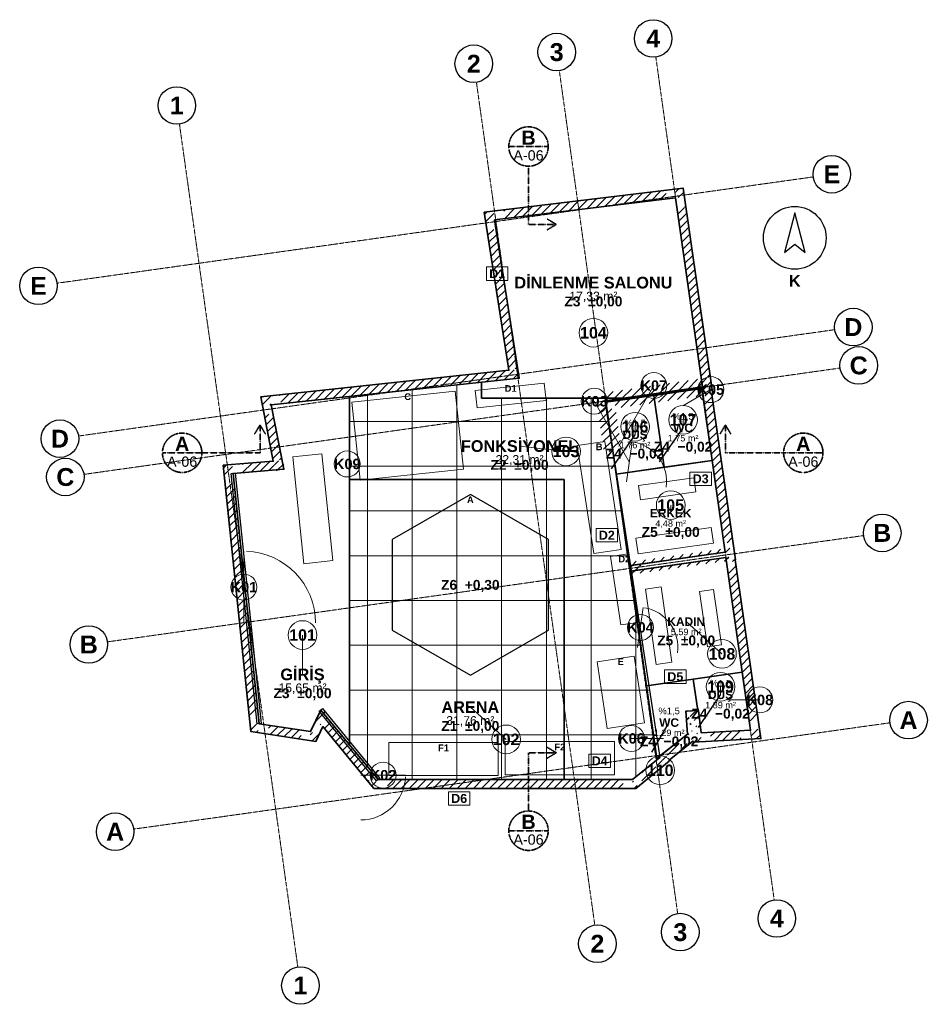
# Model space of a CAD drawing. Header units: millimetres. Extents: x -4770 to 15512, y -5017 to 16972.
import ezdxf
from ezdxf.enums import TextEntityAlignment as Align

# ---------------------------------------------------------------- set-up
doc = ezdxf.new("R2010")
doc.units = ezdxf.units.MM
doc.linetypes.add('DASHDOT', pattern=[3.556, 2.54, -0.508, 0, -0.508])
for name, color, linetype, lineweight in [('A-CEPHE', 5, 'Continuous', 25), ('A-DUVAR-MEVCUT', 8, 'Continuous', 35), ('A-DUVAR-YENI', 1, 'Continuous', 35), ('A-EKIPMAN', 9, 'Continuous', 18), ('A-KAPI', 8, 'Continuous', 18), ('A-KESIT-HAT', 1, 'DASHDOT', 35), ('A-MAHAL', 250, 'Continuous', 18), ('A-MOBILYA', 9, 'Continuous', 18), ('A-YAZI', 7, 'Continuous', 13), ('A-ZEMIN-DERZ', 253, 'Continuous', 13), ('A-ZEMIN-SINIR', 30, 'Continuous', 25), ('A-ZEMIN-YAZI', 30, 'Continuous', 13), ('G-AKS-BALON', 8, 'Continuous', 25), ('G-AKS-HAT', 8, 'DASHDOT', 18), ('G-KUZEY', 7, 'Continuous', 25)]:
    doc.layers.add(name, color=color, linetype=linetype, lineweight=lineweight)
doc.styles.add('GYM', font='arial.ttf')
doc.styles.add('GYM-B', font='arialbd.ttf')

# ---------------------------------------------------------------- blocks, each defined once
blk = doc.blocks.new('G_KUZEY')
blk.add_lwpolyline([(0, 560), (-230, -330), (0, -140), (230, -330)], close=True)
blk.add_circle((0, 0), 700)
at = {"style": 'GYM-B'}
blk.add_text('K', height=260, dxfattribs=at).set_placement((0, -960), align=Align.MIDDLE_CENTER)

msp = doc.modelspace()

# ---------------------------------------------------------------- hatches: boundary and pattern name
at = {"layer": 'A-DUVAR-MEVCUT'}
h = msp.add_hatch(dxfattribs=at)
h.set_pattern_fill('ANSI31', scale=40)
h.paths.add_polyline_path([(11012, 4959), (11563, 1104), (11761, 1132), (11210, 4987)])
h.paths.add_polyline_path([(11353, 1093), (11563, 1104), (11533, 1314), (11735, 1314), (11773, 1048), (11773, 915), (11377, 894), (11353, 894)])
h.paths.add_polyline_path([(11563, 1104), (10456, 1046), (10466, 846), (11573, 904)])
h.paths.add_polyline_path([(10432, 1256), (10456, 1046), (10666, 1057), (10666, 857), (10278, 836), (10275, 862), (10246, 839), (10246, 1256)])
h.paths.add_polyline_path([(10456, 1046), (10400, 1542), (10201, 1520), (10257, 1024)])
h.paths.add_polyline_path([(10190, 1332), (10190, 1535), (10400, 1542), (10424, 1332)])
h.paths.add_polyline_path([(10400, 1542), (10116, 1532), (10123, 1332), (10407, 1342)])
h.paths.add_polyline_path([(10326, 1322), (10130, 1322), (10116, 1532), (10326, 1539)])
h.paths.add_polyline_path([(10116, 1532), (10150, 1018), (10350, 1031), (10316, 1545)])
h.paths.add_polyline_path([(9940, 850), (10150, 1018), (10136, 1228), (10360, 1228), (10360, 841), (10278, 836), (10275, 862), (10208, 808), (9940, 808)])
h.paths.add_polyline_path([(10150, 1018), (9527, 521), (9652, 365), (10275, 862)])
h.paths.add_polyline_path([(9317, 323), (9531, 498), (9527, 521), (9737, 689), (9737, 409), (9618, 311), (9317, 311)])
h.paths.add_polyline_path([(9527, 521), (9531, 498), (9729, 528), (9725, 551)])
h.paths.add_polyline_path([(9321, 326), (9531, 498), (9527, 521), (9741, 692), (9741, 412), (9590, 288), (9321, 288)])
h.paths.add_polyline_path([(9531, 498), (8924, 0), (9051, -155), (9658, 343)])
h.paths.add_polyline_path([(9134, -86), (8996, -200), (8714, -200), (8714, 0), (8924, 0), (9134, 172)])
h.paths.add_polyline_path([(8924, 0), (3241, 0), (3241, -200), (8924, -200)])
h.paths.add_polyline_path([(3068, 210), (3241, 0), (3451, 0), (3451, -200), (3147, -200), (3031, -60), (3031, 210)])
h.paths.add_polyline_path([(3241, 0), (1957, 1555), (1803, 1428), (3087, -127)])
h.paths.add_polyline_path([(1859, 1345), (1957, 1555), (2130, 1345)])
h.paths.add_polyline_path([(1957, 1555), (1732, 1075), (1913, 990), (2138, 1470)])
h.paths.add_polyline_path([(1522, 904), (1522, 1106), (1732, 1075), (1830, 1285), (1942, 1285), (1942, 1052), (1854, 865), (1784, 865)])
h.paths.add_polyline_path([(1732, 1075), (579, 1247), (549, 1049), (1702, 877)])
h.paths.add_polyline_path([(557, 1457), (579, 1247), (789, 1216), (789, 1037), (631, 1037), (396, 1072), (369, 1333), (369, 1457)])
h.paths.add_polyline_path([(579, 1247), (0, 6840), (-199, 6819), (380, 1226)])
h.paths.add_polyline_path([(210, 6857), (0, 6840), (22, 6630), (-179, 6630), (-210, 6926), (-210, 7024), (117, 7050), (210, 7050)])
h.paths.add_polyline_path([(0, 6840), (1136, 6931), (1120, 7130), (-16, 7039)])
h.paths.add_polyline_path([(1095, 7141), (1136, 6931), (926, 6914), (926, 7141)])
h.paths.add_polyline_path([(1136, 6931), (853, 8372), (657, 8333), (940, 6892)])
h.paths.add_polyline_path([(1063, 8394), (853, 8372), (894, 8162), (690, 8162), (643, 8403), (643, 8551), (936, 8582), (1063, 8582)])
h.paths.add_polyline_path([(853, 8372), (6392, 8965), (6371, 9164), (832, 8571)])
h.paths.add_polyline_path([(6359, 9175), (6392, 8965), (6182, 8943), (6182, 9175)])
h.paths.add_polyline_path([(6392, 8965), (5840, 12499), (5642, 12468), (6194, 8934)])
h.paths.add_polyline_path([(6050, 12524), (5840, 12499), (5873, 12289), (5670, 12289), (5630, 12547), (5630, 12675), (5910, 12709), (6050, 12709)])
h.paths.add_polyline_path([(5840, 12499), (9885, 12990), (9861, 13189), (5816, 12698)])
h.paths.add_polyline_path([(9915, 12780), (9885, 12990), (9675, 12965), (9675, 13166), (9955, 13200), (10057, 13200), (10095, 12935), (10095, 12780)])
h.paths.add_polyline_path([(9885, 12990), (10491, 8771), (10689, 8799), (10083, 13018)])
h.paths.add_polyline_path([(10500, 8561), (10473, 8753), (10281, 8725), (10281, 8741), (10491, 8771), (10461, 8981), (10663, 8981), (10701, 8716), (10701, 8599), (10697, 8598), (10701, 8571), (10701, 8561)])
h.paths.add_polyline_path([(10491, 8771), (8314, 8462), (8342, 8264), (10519, 8573)])
h.paths.add_polyline_path([(8524, 8472), (8329, 8444), (8356, 8252), (8346, 8252), (8314, 8462), (8524, 8492)])
h.paths.add_polyline_path([(8314, 8462), (8486, 7339), (8683, 7369), (8512, 8492)])
h.paths.add_polyline_path([(8456, 7549), (8486, 7339), (8454, 7549)])
h.paths.add_polyline_path([(8486, 7339), (8329, 8444), (8131, 8416), (8288, 7311)])
h.paths.add_polyline_path([(8539, 8474), (8329, 8444), (8359, 8234), (8349, 8234), (8314, 8462), (8539, 8494)])
h.paths.add_polyline_path([(8329, 8444), (10473, 8753), (10444, 8951), (8300, 8642)])
h.paths.add_polyline_path([(10503, 8543), (10473, 8753), (10263, 8723), (10263, 8739), (10491, 8771), (10463, 8963), (10665, 8963), (10683, 8841), (10683, 8543)])
h.paths.add_polyline_path([(10473, 8753), (10996, 5080), (11194, 5108), (10671, 8781)])
h.paths.add_polyline_path([(11025, 4870), (11012, 4959), (10786, 4927), (10786, 5050), (10996, 5080), (10966, 5290), (11168, 5290), (11206, 5024), (11206, 4870)])
h.paths.add_polyline_path([(10996, 5080), (8877, 4779), (8905, 4581), (11024, 4882)])
h.paths.add_polyline_path([(9087, 4685), (8895, 4658), (8877, 4779), (9087, 4809)])
h.paths.add_polyline_path([(8877, 4779), (8895, 4658), (9093, 4688), (9075, 4809)])
h.paths.add_polyline_path([(9105, 4688), (8895, 4658), (8877, 4779), (9105, 4811)])
h.paths.add_polyline_path([(8895, 4658), (11012, 4959), (10984, 5157), (8867, 4856)])
h.paths.add_polyline_path([(11042, 4749), (11012, 4959), (10802, 4929), (10802, 5052), (10996, 5080), (10983, 5169), (11185, 5169), (11222, 4912), (11222, 4910), (11221, 4910), (11222, 4903), (11222, 4749)])

# ---------------------------------------------------------------- linework, layer by layer
at = {"layer": 'A-CEPHE'}
for points in [[(-45, 6835), (45, 6845), (625, 1255), (535, 1245)], [(3275, 29), (3205, -29), (1925, 1531), (1995, 1589)]]:
    msp.add_lwpolyline(points, close=True, dxfattribs=at)
at = {"layer": 'A-DUVAR-MEVCUT'}
for points in [[(11221, 4910), (11792, 916), (10278, 836), (10275, 862), (9743, 437), (9746, 416), (8996, -200), (3147, -200), (2004, 1184), (1850, 855), (396, 1072), (-220, 7023), (897, 7112), (615, 8548), (6162, 9142), (5610, 12673), (10055, 13212), (10717, 8601), (10697, 8598), (11222, 4910)], [(11012, 4959), (11563, 1104), (10456, 1046), (10400, 1542), (10116, 1532), (10150, 1018), (9527, 521), (9531, 498), (8924, 0), (3241, 0), (1957, 1555), (1732, 1075), (579, 1247), (0, 6840), (1136, 6931), (853, 8372), (6392, 8965), (5840, 12499), (9885, 12990), (10491, 8771), (8314, 8462), (8486, 7339), (8329, 8444), (10473, 8753), (10996, 5080), (8877, 4779), (8895, 4658)]]:
    msp.add_lwpolyline(points, close=True, dxfattribs=at)
at = {"layer": 'A-DUVAR-YENI'}
for points in [[(10473, 8753), (8329, 8444), (8849, 4775), (10996, 5080)], [(9403, 8580), (9632, 6977), (8559, 6824), (8331, 8428)], [(10476, 8733), (10704, 7129), (9633, 6977), (9404, 8581)], [(11012, 4959), (8868, 4654), (9466, 472), (10150, 1018), (10116, 1532), (10400, 1542), (10456, 1046), (11563, 1104)], [(10280, 2245), (10381, 1541), (10116, 1532), (10150, 1018), (9497, 497), (9463, 492), (9234, 2095)], [(11377, 2402), (11563, 1104), (10456, 1046), (10400, 1542), (10382, 1541), (10281, 2245)]]:
    msp.add_lwpolyline(points, close=True, dxfattribs=at)
at = {"layer": 'A-EKIPMAN'}
for points in [[(6991, 8468), (6950, 8856), (5409, 8692), (5450, 8304)], [(4960, 8673), (2654, 8427), (2840, 6687), (5146, 6933)], [(8302, 7553), (7689, 7459), (8058, 5047), (8671, 5141)], [(5300, 6370), (3551, 5360), (3551, 3340), (5300, 2330), (7049, 3340), (7049, 5360)], [(8816, 5046), (8430, 4987), (8664, 3454), (9050, 3513)], [(9189, 1272), (8962, 2755), (8131, 2628), (8358, 1145)], [(5925, 90), (5925, 830), (3475, 830), (3475, 90)], [(8525, 110), (8525, 850), (6075, 850), (6075, 110)]]:
    msp.add_lwpolyline(points, close=True, dxfattribs=at)
at = {"layer": 'A-KAPI'}
for p, q in [((8787, 6654), (8913, 7546)), ((240, 3500), (240, 5100)), ((9037, 2954), (9163, 3846)), ((2850, 100), (3850, 100))]:
    msp.add_line(p, q, dxfattribs=at)
for centre, radius, start, end in [((8787, 6654), 900, -8, 80), ((240, 3500), 1600, 0, 88), ((9037, 2954), 900, -8, 80), ((2850, 100), 1000, -90, -2)]:
    msp.add_arc(centre, radius, start, end, dxfattribs=at)
at = {"layer": 'A-KESIT-HAT'}
for p, q in [((6160, 14140), (7040, 14140)), ((6600, 13700), (6600, 12400)), ((6600, 12400), (7220, 12400)), ((7220, 12400), (7020, 12520)), ((7220, 12400), (7020, 12280)), ((600, 7920), (480, 7720)), ((600, 7300), (600, 7920)), ((600, 7920), (720, 7720)), ((11000, 7920), (10880, 7720)), ((11000, 7300), (11000, 7920)), ((11000, 7920), (11120, 7720)), ((-1580, 7300), (-700, 7300)), ((-700, 7300), (600, 7300)), ((12300, 7300), (11000, 7300)), ((12300, 7300), (13180, 7300)), ((7220, 600), (7020, 720)), ((6600, -700), (6600, 600)), ((6600, 600), (7220, 600)), ((7220, 600), (7020, 480)), ((6160, -1140), (7040, -1140))]:
    msp.add_line(p, q, dxfattribs=at)
for centre in [(6600, 14140), (-1140, 7300), (12740, 7300), (6600, -1140)]:
    msp.add_circle(centre, 440, dxfattribs=at)
at = {"layer": 'A-MAHAL'}
for p, q in [((8620, 7450), (9400, 8801)), ((10050, 8350), (10674, 8710)), ((8850, 7100), (8070, 8451)), ((10054, 7855), (10054, 8035)), ((8981, 7702), (8981, 7882)), ((6400, 7450), (7439, 7330)), ((2550, 7050), (2550, 7050)), ((9777, 5951), (9777, 6131)), ((240, 4300), (240, 4300)), ((10123, 3529), (10923, 2809)), ((9100, 3400), (9100, 3400)), ((1550, 2350), (1550, 3230)), ((10891, 1894), (10891, 2074)), ((11050, 1780), (11770, 1780)), ((5300, 1620), (6100, 900)), ((9620, 920), (8900, 920)), ((3350, 100), (3350, 100))]:
    msp.add_line(p, q, dxfattribs=at)
for points in [[(5660, 11150), (6140, 11150), (6140, 11450), (5660, 11450)], [(10207, 6570), (10687, 6570), (10687, 6870), (10207, 6870)], [(8110, 5310), (8590, 5310), (8590, 5610), (8110, 5610)], [(9640, 2150), (10120, 2150), (10120, 2450), (9640, 2450)], [(7950, 270), (8430, 270), (8430, 570), (7950, 570)], [(4810, -570), (5290, -570), (5290, -270), (4810, -270)]]:
    msp.add_lwpolyline(points, close=True, dxfattribs=at)
for centre, radius in [((8050, 9980), 320), ((9400, 8801), 290), ((10674, 8710), 290), ((8070, 8451), 290), ((8981, 7882), 320), ((10054, 8035), 320), ((7439, 7330), 320), ((2550, 7050), 290), ((9777, 6131), 320), ((240, 4300), 290), ((1550, 3230), 320), ((9100, 3400), 290), ((10923, 2809), 320), ((10891, 2074), 320), ((11770, 1780), 290), ((6100, 900), 320), ((8900, 920), 290), ((9542, 209), 320), ((3350, 100), 290)]:
    msp.add_circle(centre, radius, dxfattribs=at)
at = {"layer": 'A-MOBILYA'}
for points in [[(1978, 7277), (1331, 7209), (1582, 4823), (2229, 4891)], [(9058, 6567), (9103, 6250), (10341, 6425), (10296, 6742)], [(8998, 5391), (9047, 5045), (10730, 5284), (10681, 5630)], [(9562, 4307), (9215, 4257), (9456, 2574), (9802, 2624)], [(10737, 4247), (10420, 4202), (10597, 2965), (10914, 3010)]]:
    msp.add_lwpolyline(points, close=True, dxfattribs=at)
at = {"layer": 'A-ZEMIN-DERZ'}
for p, q in [((5000, 6700), (5000, 8816)), ((3000, 6700), (3000, 8602)), ((4000, 6700), (4000, 8709)), ((6000, 6700), (6000, 8520)), ((7000, 6700), (7000, 8520)), ((8000, 0), (8000, 8520)), ((2600, 8000), (8385, 8000)), ((2600, 7000), (8537, 7000)), ((3000, 292), (3000, 6700)), ((4000, 0), (4000, 6700)), ((5000, 0), (5000, 6700)), ((6000, 0), (6000, 6700)), ((7000, 0), (7000, 6700)), ((2600, 6000), (7400, 6000)), ((7400, 6000), (8690, 6000)), ((2600, 5000), (7400, 5000)), ((7400, 5000), (8843, 5000)), ((2600, 4000), (7400, 4000)), ((7400, 4000), (8996, 4000)), ((9000, 62), (9000, 3973)), ((2600, 3000), (7400, 3000)), ((7400, 3000), (9149, 3000)), ((2600, 2000), (7400, 2000)), ((7400, 2000), (9301, 2000)), ((2600, 1000), (7400, 1000)), ((7400, 1000), (9454, 1000)), ((3241, 0), (7400, 0)), ((7400, 0), (8924, 0))]:
    msp.add_line(p, q, dxfattribs=at)
at = {"layer": 'A-ZEMIN-SINIR'}
for p, q in [((8451, 6944), (8981, 7702)), ((9524, 7097), (10054, 7855)), ((10401, 1166), (10891, 1894)), ((9354, 612), (9742, 1275))]:
    msp.add_line(p, q, dxfattribs=at)
for points in [[(5550, 8520), (5550, 8875), (6392, 8965), (5840, 12499), (9885, 12990), (10491, 8771), (8723, 8520)], [(8924, 0), (7400, 0), (7400, 6700), (2600, 6700), (2600, 8559), (5550, 8875), (5550, 8520), (8723, 8520), (8314, 8462), (9531, 498)], [(9403, 8580), (9632, 6977), (8559, 6824), (8331, 8428)], [(10476, 8733), (10704, 7129), (9633, 6977), (9404, 8581)], [(1957, 1555), (1732, 1075), (579, 1247), (0, 6840), (1136, 6931), (853, 8372), (2600, 8559), (2600, 776)], [(10996, 5080), (8849, 4775), (8559, 6823), (8559, 6823), (10704, 7128)], [(7400, 6700), (7400, 0), (3241, 0), (2600, 776), (2600, 6700)], [(5300, 6370), (3551, 5360), (3551, 3340), (5300, 2330), (7049, 3340), (7049, 5360)], [(8868, 4654), (11012, 4959), (11377, 2403), (11377, 2403), (9234, 2096)], [(10280, 2245), (10381, 1541), (10116, 1532), (10150, 1018), (9497, 497), (9463, 492), (9234, 2095)], [(11377, 2402), (11563, 1104), (10456, 1046), (10400, 1542), (10382, 1541), (10281, 2245)]]:
    msp.add_lwpolyline(points, close=True, dxfattribs=at)
at = {"layer": 'G-AKS-BALON'}
for centre in [(9386, 16552), (7230, 16249), (5377, 15989), (-1258, 15056), (13378, 13520), (-4350, 11028), (13858, 10107), (13978, 9251), (-3871, 7615), (-3750, 6759), (14504, 5510), (-3225, 3018), (15092, 1329), (-2637, -1163), (12149, -3101), (9992, -3405), (8139, -3665), (1504, -4597)]:
    msp.add_circle(centre, 420, dxfattribs=at)
at = {"layer": 'G-AKS-HAT'}
for p, q in [((12090, -2686), (9445, 16136)), ((9933, -2989), (7288, 15833)), ((8081, -3249), (5436, 15573)), ((1445, -4182), (-1200, 14640)), ((-3934, 11087), (12962, 13461)), ((-3455, 7674), (13442, 10049)), ((-3334, 6818), (13562, 9192)), ((-2809, 3077), (14088, 5451)), ((-2221, -1105), (14676, 1270))]:
    msp.add_line(p, q, dxfattribs=at)

# ---------------------------------------------------------------- block references
at = {"layer": 'G-KUZEY'}
msp.add_blockref('G_KUZEY', (12550, 12100), dxfattribs=at)

# ---------------------------------------------------------------- texts
at = {"layer": 'A-EKIPMAN', "style": 'GYM-B'}
for s, p in [('D1', (6200, 8736)), ('C', (3900, 8553)), ('B', (8180, 7433)), ('A', (5300, 6250)), ('D2', (8740, 4926)), ('E', (8660, 2635)), ('F1', (4700, 710)), ('F2', (7300, 730))]:
    msp.add_text(s, height=150, dxfattribs=at).set_placement(p, align=Align.MIDDLE_CENTER)
at = {"layer": 'A-KESIT-HAT'}
for s, height, style, p in [('B', 317, 'GYM-B', (6600, 14338)), ('A-06', 228.8, 'GYM', (6600, 13942)), ('A', 317, 'GYM-B', (-1140, 7498)), ('A', 317, 'GYM-B', (12740, 7498)), ('A-06', 228.8, 'GYM', (-1140, 7102)), ('A-06', 228.8, 'GYM', (12740, 7102)), ('B', 317, 'GYM-B', (6600, -942)), ('A-06', 228.8, 'GYM', (6600, -1338))]:
    msp.add_text(s, height=height, dxfattribs=dict(at, style=style)).set_placement(p, align=Align.MIDDLE_CENTER)
at = {"layer": 'A-MAHAL', "style": 'GYM-B'}
for s, height, p in [('D1', 200, (5900, 11300)), ('104', 256, (8050, 9980)), ('K07', 232, (9400, 8801)), ('K05', 232, (10674, 8710)), ('K03', 232, (8070, 8451)), ('107', 256, (10054, 8035)), ('106', 256, (8981, 7882)), ('103', 256, (7439, 7330)), ('K09', 232, (2550, 7050)), ('D3', 200, (10447, 6720)), ('105', 256, (9777, 6131)), ('D2', 200, (8350, 5460)), ('K01', 232, (240, 4300)), ('K04', 232, (9100, 3400)), ('101', 256, (1550, 3230)), ('108', 256, (10923, 2809)), ('D5', 200, (9880, 2300)), ('109', 256, (10891, 2074)), ('K08', 232, (11770, 1780)), ('102', 256, (6100, 900)), ('K06', 232, (8900, 920)), ('D4', 200, (8190, 420)), ('K02', 232, (3350, 100)), ('110', 256, (9542, 209)), ('D6', 200, (5050, -420))]:
    msp.add_text(s, height=height, dxfattribs=at).set_placement(p, align=Align.MIDDLE_CENTER)
at = {"layer": 'A-YAZI'}
for s, height, style, p in [('DİNLENME SALONU', 260, 'GYM-B', (8050, 11100)), ('17,33 m²', 195, 'GYM', (8050, 10800)), ('WC', 190, 'GYM-B', (10054, 7855)), ('DUŞ', 190, 'GYM-B', (8981, 7702)), ('1,75 m²', 145, 'GYM', (10054, 7625)), ('FONKSİYONEL', 260, 'GYM-B', (6400, 7450)), ('1,76 m²', 145, 'GYM', (8981, 7472)), ('22,31 m²', 195, 'GYM', (6400, 7150)), ('ERKEK', 190, 'GYM-B', (9777, 5951)), ('4,48 m²', 145, 'GYM', (9777, 5721)), ('KADIN', 190, 'GYM-B', (10123, 3529)), ('5,59 m²', 145, 'GYM', (10123, 3299)), ('GİRİŞ', 260, 'GYM-B', (1550, 2350)), ('15,65 m²', 195, 'GYM', (1550, 2050)), ('DUŞ', 190, 'GYM-B', (10891, 1894)), ('1,39 m²', 145, 'GYM', (10891, 1664)), ('ARENA', 260, 'GYM-B', (5300, 1620)), ('31,76 m²', 195, 'GYM', (5300, 1320)), ('WC', 190, 'GYM-B', (9742, 1275)), ('1,29 m²', 145, 'GYM', (9742, 1045))]:
    msp.add_text(s, height=height, dxfattribs=dict(at, style=style)).set_placement(p, align=Align.MIDDLE_CENTER)
at = {"layer": 'A-ZEMIN-YAZI'}
for s, height, style, p in [('Z3  ±0,00', 220, 'GYM-B', (8050, 10680)), ('%1,5', 150, 'GYM', (10054, 8115)), ('%1,5', 150, 'GYM', (8981, 7962)), ('Z4  −0,02', 220, 'GYM-B', (10054, 7435)), ('Z4  −0,02', 220, 'GYM-B', (8981, 7282)), ('Z2  ±0,00', 220, 'GYM-B', (6400, 7030)), ('Z5  ±0,00', 220, 'GYM-B', (9777, 5531)), ('Z6  +0,30', 220, 'GYM-B', (5300, 4350)), ('Z5  ±0,00', 220, 'GYM-B', (10123, 3109)), ('%1,5', 150, 'GYM', (10891, 2154)), ('Z3  ±0,00', 220, 'GYM-B', (1550, 1930)), ('%1,5', 150, 'GYM', (9742, 1535)), ('Z4  −0,02', 220, 'GYM-B', (10891, 1474)), ('Z1  ±0,00', 220, 'GYM-B', (5300, 1200)), ('Z4  −0,02', 220, 'GYM-B', (9742, 855))]:
    msp.add_text(s, height=height, dxfattribs=dict(at, style=style)).set_placement(p, align=Align.MIDDLE_CENTER)
at = {"layer": 'G-AKS-BALON', "style": 'GYM-B'}
for s, p in [('4', (9386, 16552)), ('3', (7230, 16249)), ('2', (5377, 15989)), ('1', (-1258, 15056)), ('E', (13378, 13520)), ('E', (-4350, 11028)), ('D', (13858, 10107)), ('C', (13978, 9251)), ('D', (-3871, 7615)), ('C', (-3750, 6759)), ('B', (14504, 5510)), ('B', (-3225, 3018)), ('A', (15092, 1329)), ('A', (-2637, -1163)), ('4', (12149, -3101)), ('3', (9992, -3405)), ('2', (8139, -3665)), ('1', (1504, -4597))]:
    msp.add_text(s, height=399, dxfattribs=at).set_placement(p, align=Align.MIDDLE_CENTER)

doc.saveas('drawing.dxf')
